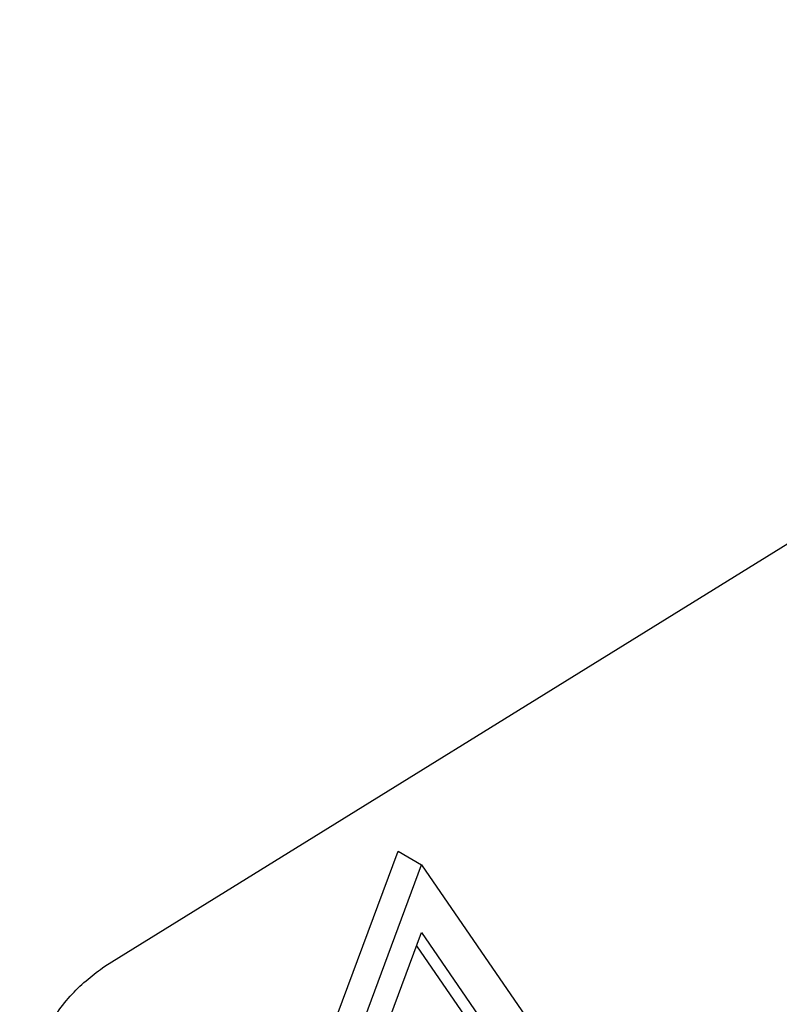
# Model space of a CAD drawing. Extents: x 189 to 1575, y -41 to 1223.
# Tile 45 of 60: x 1500 to 1519, y 163 to 187. Entities that reach past the tile are written whole.
import ezdxf

# ---------------------------------------------------------------- set-up
doc = ezdxf.new("R2010")
doc.units = 0
doc.layers.get('0').update_dxf_attribs({"linetype": 'CONTINUOUS'})

msp = doc.modelspace()

# ---------------------------------------------------------------- linework, layer by layer
at = {"color": 7, "linetype": 'Continuous'}
for p, q in [((1502.419, 164.214), (1539.247, 187.013)), ((1501.604, 145.775), (1509.483, 166.984)), ((1509.483, 166.984), (1510.049, 166.657)), ((1502.17, 145.448), (1510.049, 166.657)), ((1510.049, 166.657), (1517.929, 155.205)), ((1503.352, 146.996), (1510.049, 165.024)), ((1510.049, 165.024), (1516.747, 155.289)), ((1509.93, 164.702), (1516.181, 155.616))]:
    msp.add_line(p, q, dxfattribs=at)
msp.add_open_spline([(1500.373, 160.498), (1500.403, 160.838), (1500.465, 161.518), (1500.938, 162.619), (1501.614, 163.605), (1502.15, 164.011), (1502.419, 164.214)], degree=3, knots=[0, 0, 0, 0, 0.249995, 0.499781, 0.749447, 1, 1, 1, 1], dxfattribs=at)

doc.saveas('drawing.dxf')
